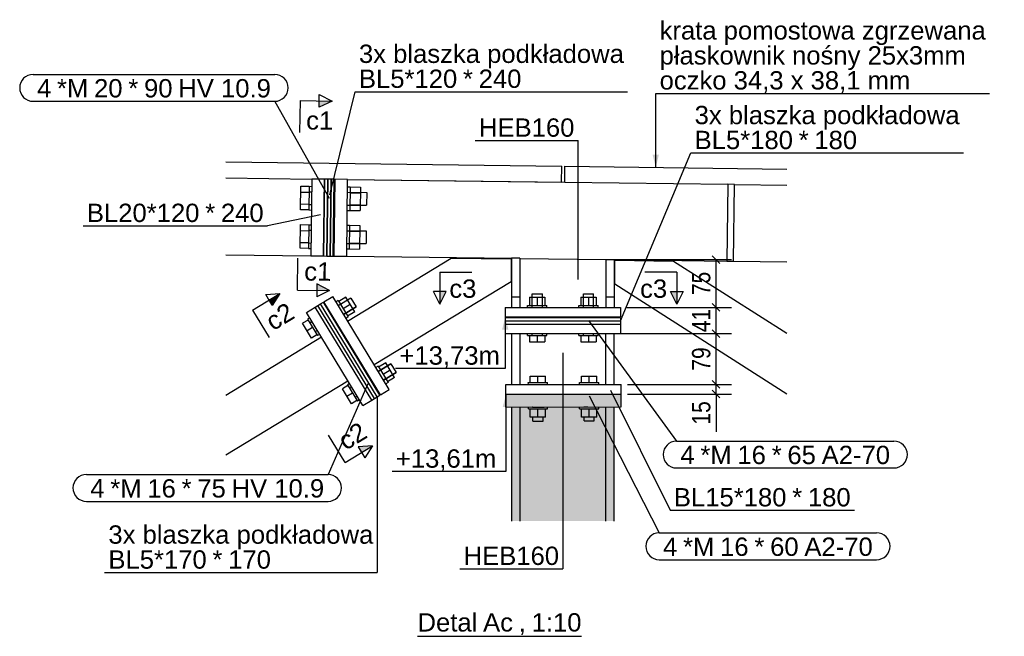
# Model space of a CAD drawing. Header units: millimetres. Extents: x -32861 to 254386, y 0 to 15445.
# Tile 21 of 67: x 132759 to 134297, y 45 to 1009. Entities that reach past the tile are written whole.
import ezdxf

# ---------------------------------------------------------------- set-up
doc = ezdxf.new("R2010")
doc.units = ezdxf.units.MM
doc.styles.add('Arial', font='ARIAL.TTF', dxfattribs={"height": 0.2})
doc.styles.add('Arial Narrow', font='ARIALN.TTF', dxfattribs={"height": 0.2})

# ---------------------------------------------------------------- blocks, each defined once
blk = doc.blocks.new('Unknown-18 - 32477')
at = {"color": 5}
blk.add_line((133380.4, 45), (133636.5, 45), dxfattribs=at)
at = {"color": 5, "style": 'Arial'}
for s, height, p in [('Detal', 28.65, (133380.4, 52.5)), ('Ac', 28.65, (133482.8, 52.5)), ('1:10', 28.65, (133558.6, 52.5)), (',', 28.7, (133538.5, 52.5))]:
    blk.add_text(s, height=height, dxfattribs=at).set_placement(p)
blk = doc.blocks.new('Part-32480 - 32477')
blk.add_hatch(color=96).paths.add_polyline_path([(133544.1, 403.4), (133540.5, 403.4), (133527.5, 403.4), (133527.5, 225.2), (133687.5, 225.2), (133687.5, 403.6), (133674.5, 403.6)])
at = {"color": 96}
for p, q in [((133527.5, 225.2), (133527.5, 403.4)), ((133540.5, 225.2), (133540.5, 403.4)), ((133674.5, 225.2), (133674.5, 403.6)), ((133687.5, 225.2), (133687.5, 403.6))]:
    blk.add_line(p, q, dxfattribs=at)
blk = doc.blocks.new('Part-32642 - 32477')
at = {"color": 7}
for p, q in [((133215.3, 759.6), (133213.8, 639.6)), ((133235.3, 759.4), (133215.3, 759.6)), ((133233.8, 639.4), (133235.3, 759.4)), ((133213.8, 639.6), (133233.8, 639.4))]:
    blk.add_line(p, q, dxfattribs=at)
blk = doc.blocks.new('Part-105757 - 32477')
at = {"color": 7}
for p, q in [((133865.3, 751.4), (133863.7, 631.4)), ((133875.3, 751.2), (133865.3, 751.4)), ((133873.7, 631.3), (133875.3, 751.2)), ((133863.7, 631.4), (133873.7, 631.3))]:
    blk.add_line(p, q, dxfattribs=at)
blk = doc.blocks.new('Part-32514 - 32477')
at = {"color": 7}
for p, q in [((133610.3, 754.6), (133610.6, 779.6)), ((133610.6, 779.6), (133957, 775.2)), ((133610.3, 754.6), (133865.3, 751.4)), ((133875.3, 751.2), (133957, 750.2))]:
    blk.add_line(p, q, dxfattribs=at)
blk = doc.blocks.new('Part-32645 - 32477')
at = {"color": 7}
for p, q in [((133080.8, 761.3), (133215.3, 759.6)), ((133080.8, 641.3), (133213.8, 639.6))]:
    blk.add_line(p, q, dxfattribs=at)
blk = doc.blocks.new('Part-32517 - 32477')
at = {"color": 7}
for p, q in [((133540.4, 635.7), (133527.4, 635.7)), ((133527.4, 635.7), (133527.4, 559)), ((133540.4, 635.7), (133540.4, 559)), ((133674.4, 633.8), (133674.4, 559)), ((133674.4, 633.8), (133687.4, 633.6)), ((133687.4, 633.6), (133687.4, 559)), ((133527.4, 575.7), (133540.4, 575.7)), ((133674.4, 575.7), (133687.4, 575.7))]:
    blk.add_line(p, q, dxfattribs=at)
blk = doc.blocks.new('Part-32522 - 32477')
at = {"color": 7}
for p, q in [((133271.3, 758.9), (133865.3, 751.4)), ((133875.3, 751.2), (133957, 750.2)), ((133269.8, 638.9), (133527.4, 635.7)), ((133540.4, 635.5), (133674.4, 633.8)), ((133687.4, 633.6), (133863.7, 631.4)), ((133873.7, 631.3), (133957, 630.2))]:
    blk.add_line(p, q, dxfattribs=at)
blk = doc.blocks.new('Part-32541 - 32477')
blk.add_hatch(color=96).paths.add_polyline_path([(133518.5, 403.3), (133698.5, 403.6), (133698.5, 423.6), (133518.5, 423.3)])
at = {"color": 96}
for p, q in [((133518.5, 423.3), (133698.5, 423.6)), ((133518.5, 403.3), (133518.5, 423.3)), ((133698.5, 403.6), (133698.5, 423.6)), ((133518.5, 403.3), (133698.5, 403.6))]:
    blk.add_line(p, q, dxfattribs=at)
blk = doc.blocks.new('Bolt-32542 - 32477')
at = {"color": 7}
for p, q in [((133560, 403.2), (133560, 403.4)), ((133560, 403.2), (133560, 403.4)), ((133560.4, 403.2), (133560, 403.2)), ((133560, 403.2), (133578, 403.2)), ((133578, 403.2), (133578, 403.4)), ((133578, 403.2), (133578, 403.4)), ((133640.4, 403.5), (133640, 403.5)), ((133640, 403.5), (133646.2, 403.5)), ((133640, 403.5), (133640, 403.5)), ((133640, 403.5), (133640, 403.5))]:
    blk.add_line(p, q, dxfattribs=at)
blk = doc.blocks.new('Part-32736 - 32477')
at = {"color": 7}
for p, q in [((133517.4, 538), (133517.4, 533)), ((133517.4, 538), (133697.4, 538)), ((133517.4, 533), (133697.4, 533)), ((133697.4, 538), (133697.4, 533))]:
    blk.add_line(p, q, dxfattribs=at)
blk = doc.blocks.new('Part-32672 - 32477')
at = {"color": 7}
for p, q in [((133229.1, 564.7), (133233.4, 567.3)), ((133317.3, 419.4), (133229.1, 564.7)), ((133321.6, 422), (133233.4, 567.3)), ((133317.3, 419.4), (133321.6, 422))]:
    blk.add_line(p, q, dxfattribs=at)
blk = doc.blocks.new('Part-32737 - 32477')
at = {"color": 7}
for p, q in [((133517.4, 543), (133517.4, 538)), ((133517.4, 543), (133697.4, 543)), ((133697.4, 543), (133697.4, 538)), ((133517.4, 538), (133697.4, 538))]:
    blk.add_line(p, q, dxfattribs=at)
blk = doc.blocks.new('Part-32545 - 32477')
at = {"color": 7}
for p, q in [((133080.8, 786.4), (133605.9, 779.7)), ((133605.5, 754.7), (133605.9, 779.7)), ((133080.8, 761.3), (133215.3, 759.6)), ((133250.3, 759.2), (133251.3, 759.2)), ((133271.3, 758.9), (133605.5, 754.7))]:
    blk.add_line(p, q, dxfattribs=at)
blk = doc.blocks.new('Part-32679 - 32477')
at = {"color": 7}
for p, q in [((133517.4, 559), (133527.4, 559)), ((133687.4, 559), (133697.4, 559))]:
    blk.add_line(p, q, dxfattribs=at)
blk = doc.blocks.new('Part-32684 - 32477')
at = {"color": 7}
blk.add_line((133697.4, 533), (133697.5, 533), dxfattribs=at)
blk = doc.blocks.new('Part-32556 - 32477')
at = {"color": 7}
for p, q in [((133518.5, 438.4), (133527.5, 438.4)), ((133687.5, 438.6), (133698.5, 438.6))]:
    blk.add_line(p, q, dxfattribs=at)
blk = doc.blocks.new('Part-32580 - 32477')
at = {"color": 7}
for p, q in [((133688.4, 595.2), (133688.4, 632.6)), ((133688.4, 632.6), (133780.2, 631.4)), ((133780.2, 631.4), (133957, 518.5)), ((133957, 423.6), (133688.4, 595.2))]:
    blk.add_line(p, q, dxfattribs=at)
blk = doc.blocks.new('Part-32585 - 32477')
at = {"color": 7}
for p, q in [((133271.3, 537.7), (133433.1, 635.9)), ((133433.1, 635.9), (133526.4, 634.7)), ((133526.4, 634.7), (133526.6, 599)), ((133526.6, 599), (133312.8, 469.3))]:
    blk.add_line(p, q, dxfattribs=at)
blk = doc.blocks.new('Part-32589 - 32477')
at = {"color": 7}
for p, q in [((133235.3, 759.4), (133233.8, 639.4)), ((133240.3, 759.3), (133235.3, 759.4)), ((133238.8, 639.3), (133240.3, 759.3)), ((133233.8, 639.4), (133238.8, 639.3))]:
    blk.add_line(p, q, dxfattribs=at)
blk = doc.blocks.new('Part-32594 - 32477')
at = {"color": 7}
for p, q in [((133240.3, 759.3), (133238.8, 639.3)), ((133245.3, 759.3), (133240.3, 759.3)), ((133243.8, 639.3), (133245.3, 759.3)), ((133238.8, 639.3), (133243.8, 639.3))]:
    blk.add_line(p, q, dxfattribs=at)
blk = doc.blocks.new('Part-32595 - 32477')
at = {"color": 7}
for p, q in [((133245.3, 759.3), (133243.8, 639.3)), ((133250.3, 759.2), (133245.3, 759.3)), ((133248.8, 639.2), (133250.3, 759.2)), ((133243.8, 639.3), (133248.8, 639.2))]:
    blk.add_line(p, q, dxfattribs=at)
blk = doc.blocks.new('Part-32616 - 32477')
at = {"color": 7}
for p, q in [((133080.8, 422.1), (133230.2, 512.8)), ((133080.8, 328.5), (133271.7, 444.4))]:
    blk.add_line(p, q, dxfattribs=at)
blk = doc.blocks.new('Bolt-32632 - 32477')
at = {"color": 7}
for p, q in [((133197.7, 711.4), (133198.2, 748.3)), ((133198, 739.1), (133211, 738.9)), ((133198.2, 748.3), (133211.2, 748.2)), ((133211.2, 748.2), (133210.7, 711.2)), ((133211.1, 739.7), (133215.1, 739.6)), ((133211.2, 748.2), (133215.2, 748.1)), ((133250, 739.2), (133251, 739.2)), ((133250, 739.2), (133251, 739.2)), ((133271, 738.9), (133301, 738.5)), ((133271.2, 747.4), (133275.2, 747.4)), ((133275.2, 747.4), (133274.7, 710.4)), ((133275.2, 747.4), (133291.2, 747.1)), ((133291.2, 747.1), (133290.7, 710.2)), ((133301, 738.5), (133300.8, 718.5)), ((133275, 738.1), (133291, 737.9)), ((133210.7, 711.2), (133197.7, 711.4)), ((133197.8, 720.6), (133210.8, 720.5)), ((133210.7, 711.2), (133214.7, 711.1)), ((133210.8, 719.7), (133214.8, 719.6)), ((133249.8, 719.2), (133250.8, 719.2)), ((133249.8, 719.2), (133250.8, 719.2)), ((133270.7, 710.4), (133274.7, 710.4)), ((133270.8, 718.9), (133300.8, 718.5)), ((133274.7, 710.4), (133290.7, 710.2)), ((133274.8, 719.6), (133290.8, 719.4)), ((133196.9, 651.4), (133197.4, 688.3)), ((133197.3, 679.1), (133210.3, 678.9)), ((133197.4, 688.3), (133210.4, 688.2)), ((133210.4, 688.2), (133209.9, 651.2)), ((133210.3, 679.7), (133214.3, 679.6)), ((133210.4, 688.2), (133214.4, 688.1)), ((133249.3, 679.2), (133250.3, 679.2)), ((133249.3, 679.2), (133250.3, 679.2)), ((133270.3, 678.9), (133300.3, 678.6)), ((133270.4, 687.4), (133274.4, 687.4)), ((133274.4, 687.4), (133273.9, 650.4)), ((133274.3, 678.1), (133290.3, 677.9)), ((133274.4, 687.4), (133290.4, 687.2)), ((133290.4, 687.2), (133289.9, 650.2)), ((133300.3, 678.6), (133300, 658.6)), ((133209.9, 651.2), (133196.9, 651.4)), ((133197, 660.6), (133210, 660.5)), ((133209.9, 651.2), (133213.9, 651.1)), ((133210, 659.7), (133214, 659.6)), ((133249, 659.2), (133250, 659.2)), ((133249, 659.2), (133250, 659.2)), ((133269.9, 650.4), (133273.9, 650.4)), ((133270, 658.9), (133300, 658.6)), ((133273.9, 650.4), (133289.9, 650.2)), ((133274, 659.6), (133290, 659.4))]:
    blk.add_line(p, q, dxfattribs=at)
blk = doc.blocks.new('Part-32637 - 32477')
at = {"color": 7}
for p, q in [((133251.3, 759.2), (133249.8, 639.2)), ((133271.3, 758.9), (133251.3, 759.2)), ((133269.8, 638.9), (133271.3, 758.9)), ((133249.8, 639.2), (133269.8, 638.9))]:
    blk.add_line(p, q, dxfattribs=at)
blk = doc.blocks.new('Part-32656 - 32477')
at = {"color": 7}
for p, q in [((133220.6, 559.5), (133224.8, 562.1)), ((133308.8, 414.2), (133220.6, 559.5)), ((133313, 416.8), (133224.8, 562.1)), ((133308.8, 414.2), (133313, 416.8))]:
    blk.add_line(p, q, dxfattribs=at)
blk = doc.blocks.new('Bolt-32735 - 32477')
at = {"color": 7}
for p, q in [((133556.4, 441.4), (133556.4, 451.4)), ((133556.4, 451.4), (133580.4, 451.4)), ((133568.4, 441.4), (133568.4, 451.4)), ((133580.4, 441.4), (133580.4, 451.4)), ((133636.4, 451.5), (133660.4, 451.6)), ((133636.4, 441.5), (133636.4, 451.5)), ((133648.4, 441.5), (133648.4, 451.5)), ((133660.4, 441.6), (133660.4, 451.6)), ((133553.4, 441.4), (133583.4, 441.4)), ((133553.5, 438.4), (133553.4, 441.4)), ((133583.5, 438.4), (133583.4, 441.4)), ((133633.4, 441.5), (133663.4, 441.6)), ((133633.5, 438.5), (133633.4, 441.5)), ((133663.5, 438.6), (133663.4, 441.6)), ((133553.5, 400.4), (133553.5, 403.4)), ((133553.5, 400.4), (133583.5, 400.4)), ((133556.5, 387.4), (133556.5, 400.4)), ((133568.5, 387.4), (133568.5, 400.4)), ((133580.5, 387.4), (133580.5, 400.4)), ((133583.5, 400.4), (133583.5, 403.4)), ((133633.5, 400.5), (133633.5, 403.5)), ((133633.5, 400.5), (133663.5, 400.6)), ((133636.5, 387.5), (133636.5, 400.5)), ((133648.5, 387.5), (133648.5, 400.5)), ((133660.5, 387.6), (133660.5, 400.6)), ((133663.5, 400.6), (133663.5, 403.6)), ((133580.5, 387.4), (133556.5, 387.4)), ((133560.5, 381.4), (133560.5, 387.4)), ((133576.5, 381.4), (133576.5, 387.4)), ((133660.5, 387.6), (133636.5, 387.5)), ((133640.5, 381.5), (133640.5, 387.5)), ((133656.5, 381.6), (133656.5, 387.6)), ((133560.5, 381.4), (133576.5, 381.4)), ((133640.5, 381.5), (133656.5, 381.6))]:
    blk.add_line(p, q, dxfattribs=at)
blk = doc.blocks.new('Part-32671 - 32477')
at = {"color": 7}
for p, q in [((133224.8, 562.1), (133229.1, 564.7)), ((133313, 416.8), (133224.8, 562.1)), ((133317.3, 419.4), (133229.1, 564.7)), ((133313, 416.8), (133317.3, 419.4))]:
    blk.add_line(p, q, dxfattribs=at)
blk = doc.blocks.new('Bolt-32674 - 32477')
at = {"color": 7}
for p, q in [((133559.4, 543), (133559.4, 544)), ((133559.4, 543), (133559.4, 544)), ((133575.4, 543), (133575.4, 544)), ((133575.4, 543), (133575.4, 544)), ((133639.4, 543), (133639.4, 544)), ((133639.4, 543), (133639.4, 544)), ((133655.4, 543), (133655.4, 544)), ((133655.4, 543), (133655.4, 544))]:
    blk.add_line(p, q, dxfattribs=at)
blk = doc.blocks.new('Part-32690 - 32477')
at = {"color": 7}
blk.add_line((133517.4, 543), (133697.4, 543), dxfattribs=at)
blk = doc.blocks.new('Bolt-32742 - 32477')
at = {"color": 7}
for p, q in [((133555.4, 575), (133579.4, 575)), ((133555.4, 575), (133555.4, 562)), ((133559.4, 580), (133575.4, 580)), ((133559.4, 559), (133559.4, 580)), ((133567.4, 575), (133567.4, 562)), ((133575.4, 559), (133575.4, 580)), ((133579.4, 575), (133579.4, 562)), ((133635.4, 575), (133659.4, 575)), ((133635.4, 575), (133635.4, 562)), ((133639.4, 580), (133655.4, 580)), ((133639.4, 559), (133639.4, 580)), ((133647.4, 575), (133647.4, 562)), ((133655.4, 559), (133655.4, 580)), ((133659.4, 575), (133659.4, 562)), ((133552.4, 562), (133582.4, 562)), ((133552.4, 559), (133552.4, 562)), ((133582.4, 559), (133582.4, 562)), ((133632.4, 562), (133662.4, 562)), ((133632.4, 559), (133632.4, 562)), ((133662.4, 559), (133662.4, 562)), ((133559.4, 543), (133559.4, 544)), ((133559.4, 543), (133559.4, 544)), ((133575.4, 543), (133575.4, 544)), ((133575.4, 543), (133575.4, 544)), ((133639.4, 543), (133639.4, 544)), ((133639.4, 543), (133639.4, 544)), ((133655.4, 543), (133655.4, 544)), ((133655.4, 543), (133655.4, 544)), ((133552.4, 515), (133552.4, 518)), ((133552.4, 515), (133582.4, 515)), ((133555.4, 515), (133555.4, 505)), ((133559.4, 515), (133559.4, 518)), ((133567.4, 515), (133567.4, 505)), ((133575.4, 515), (133575.4, 518)), ((133579.4, 515), (133579.4, 505)), ((133582.4, 515), (133582.4, 518)), ((133632.4, 515), (133632.4, 518)), ((133632.4, 515), (133662.4, 515)), ((133635.4, 515), (133635.4, 505)), ((133639.4, 515), (133639.4, 518)), ((133647.4, 515), (133647.4, 505)), ((133655.4, 515), (133655.4, 518)), ((133659.4, 515), (133659.4, 505)), ((133662.4, 515), (133662.4, 518)), ((133555.4, 505), (133579.4, 505)), ((133635.4, 505), (133659.4, 505))]:
    blk.add_line(p, q, dxfattribs=at)
blk = doc.blocks.new('Part-32747 - 32477')
at = {"color": 7}
for p, q in [((133517.4, 559), (133517.4, 544)), ((133517.4, 559), (133697.4, 559)), ((133697.4, 559), (133697.4, 544)), ((133517.4, 544), (133697.4, 544))]:
    blk.add_line(p, q, dxfattribs=at)
blk = doc.blocks.new('Part-32752 - 32477')
at = {"color": 7}
for p, q in [((133517.5, 533), (133517.5, 518)), ((133517.5, 533), (133697.5, 533)), ((133697.5, 533), (133697.5, 518)), ((133517.5, 518), (133697.5, 518))]:
    blk.add_line(p, q, dxfattribs=at)
blk = doc.blocks.new('Part-32764 - 32477')
at = {"color": 7}
for p, q in [((133527.5, 438.4), (133527.5, 518)), ((133540.5, 438.4), (133540.5, 518)), ((133674.5, 438.6), (133674.5, 518)), ((133687.5, 438.6), (133687.5, 518))]:
    blk.add_line(p, q, dxfattribs=at)
blk = doc.blocks.new('Part-32770 - 32477')
at = {"color": 7}
for p, q in [((133518.5, 438.3), (133698.5, 438.6)), ((133518.5, 423.3), (133518.5, 438.3)), ((133698.5, 423.6), (133698.5, 438.6)), ((133518.5, 423.3), (133698.5, 423.6))]:
    blk.add_line(p, q, dxfattribs=at)
blk = doc.blocks.new('Part-32771 - 32477')
at = {"color": 7}
for p, q in [((133249.9, 729.2), (133250.9, 729.2)), ((133249.2, 669.2), (133250.2, 669.2))]:
    blk.add_line(p, q, dxfattribs=at)
blk = doc.blocks.new('Bolt-32777 - 32477')
at = {"color": 7}
for p, q in [((133256.5, 569.7), (133253.1, 567.6)), ((133256.5, 569.7), (133272.1, 544)), ((133276.4, 573.5), (133256.7, 561.6)), ((133268.4, 575.1), (133257.3, 568.4)), ((133282.4, 552), (133268.4, 575.1)), ((133276.4, 573.5), (133284.7, 559.9)), ((133275.4, 563.6), (133264.3, 556.8)), ((133265, 547.9), (133284.7, 559.9)), ((133284.7, 559.9), (133265, 547.9)), ((133209.4, 539.3), (133200.9, 534.1)), ((133212.1, 542.7), (133208.7, 540.6)), ((133208.7, 540.6), (133224.2, 515)), ((133242.2, 552.8), (133243.1, 553.3)), ((133242.2, 552.8), (133243.1, 553.3)), ((133250.5, 539.1), (133251.4, 539.6)), ((133250.5, 539.1), (133251.4, 539.6)), ((133272.1, 544), (133268.7, 541.9)), ((133282.4, 552), (133271.3, 545.3)), ((133214.9, 511.1), (133200.9, 534.1)), ((133216.4, 527.8), (133207.9, 522.6)), ((133215.7, 536.7), (133212.3, 534.6)), ((133224, 523), (133220.6, 520.9)), ((133223.4, 516.2), (133214.9, 511.1)), ((133227.6, 517), (133224.2, 515)), ((133318.8, 467.1), (133315.4, 465)), ((133318.8, 467.1), (133334.3, 441.4)), ((133338.7, 470.9), (133319, 459)), ((133330.7, 472.5), (133319.6, 465.8)), ((133344.7, 449.5), (133330.7, 472.5)), ((133338.7, 470.9), (133347, 457.3)), ((133304.5, 450.2), (133305.3, 450.7)), ((133304.5, 450.2), (133305.3, 450.7)), ((133337.7, 461), (133326.6, 454.3)), ((133347, 457.3), (133327.3, 445.3)), ((133344.7, 449.5), (133333.6, 442.7)), ((133271.7, 436.7), (133263.1, 431.5)), ((133277.1, 408.5), (133263.1, 431.5)), ((133274.3, 440.1), (133270.9, 438)), ((133270.9, 438), (133286.5, 412.4)), ((133278, 434.1), (133274.5, 432)), ((133312.8, 436.5), (133313.6, 437)), ((133312.8, 436.5), (133313.6, 437)), ((133334.3, 441.4), (133330.9, 439.4)), ((133278.7, 425.2), (133270.1, 420)), ((133286.3, 420.4), (133282.8, 418.4)), ((133285.7, 413.7), (133277.1, 408.5)), ((133289.9, 414.4), (133286.5, 412.4))]:
    blk.add_line(p, q, dxfattribs=at)
blk = doc.blocks.new('Bolt-32797 - 32477')
at = {"color": 7}
for p, q in [((133256.5, 569.7), (133253.1, 567.6)), ((133256.5, 569.7), (133272.1, 544)), ((133276.4, 573.5), (133256.7, 561.6)), ((133268.4, 575.1), (133257.3, 568.4)), ((133282.4, 552), (133268.4, 575.1)), ((133276.4, 573.5), (133284.7, 559.9)), ((133275.4, 563.6), (133264.3, 556.8)), ((133265, 547.9), (133284.7, 559.9)), ((133284.7, 559.9), (133265, 547.9)), ((133209.4, 539.3), (133200.9, 534.1)), ((133212.1, 542.7), (133208.7, 540.6)), ((133208.7, 540.6), (133224.2, 515)), ((133242.2, 552.8), (133243.1, 553.3)), ((133242.2, 552.8), (133243.1, 553.3)), ((133250.5, 539.1), (133251.4, 539.6)), ((133250.5, 539.1), (133251.4, 539.6)), ((133272.1, 544), (133268.7, 541.9)), ((133282.4, 552), (133271.3, 545.3)), ((133214.9, 511.1), (133200.9, 534.1)), ((133216.4, 527.8), (133207.9, 522.6)), ((133215.7, 536.7), (133212.3, 534.6)), ((133224, 523), (133220.6, 520.9)), ((133223.4, 516.2), (133214.9, 511.1)), ((133227.6, 517), (133224.2, 515)), ((133318.8, 467.1), (133315.4, 465)), ((133318.8, 467.1), (133334.3, 441.4)), ((133319, 459), (133338.7, 470.9)), ((133319, 459), (133338.7, 470.9)), ((133330.7, 472.5), (133319.6, 465.8)), ((133344.7, 449.5), (133330.7, 472.5)), ((133338.7, 470.9), (133347, 457.3)), ((133304.5, 450.2), (133305.3, 450.7)), ((133304.5, 450.2), (133305.3, 450.7)), ((133337.7, 461), (133326.6, 454.3)), ((133327.3, 445.3), (133347, 457.3)), ((133327.3, 445.3), (133347, 457.3)), ((133344.7, 449.5), (133333.6, 442.7)), ((133271.7, 436.7), (133263.1, 431.5)), ((133277.1, 408.5), (133263.1, 431.5)), ((133274.3, 440.1), (133270.9, 438)), ((133270.9, 438), (133286.5, 412.4)), ((133278, 434.1), (133274.5, 432)), ((133312.8, 436.5), (133313.6, 437)), ((133312.8, 436.5), (133313.6, 437)), ((133334.3, 441.4), (133330.9, 439.4)), ((133278.7, 425.2), (133270.1, 420)), ((133286.3, 420.4), (133282.8, 418.4)), ((133285.7, 413.7), (133277.1, 408.5)), ((133289.9, 414.4), (133286.5, 412.4))]:
    blk.add_line(p, q, dxfattribs=at)
blk = doc.blocks.new('Part-32802 - 32477')
at = {"color": 7}
for p, q in [((133234.2, 567.8), (133247.9, 576.1)), ((133336.1, 430.8), (133247.9, 576.1)), ((133322.4, 422.5), (133234.2, 567.8)), ((133322.4, 422.5), (133336.1, 430.8))]:
    blk.add_line(p, q, dxfattribs=at)
blk = doc.blocks.new('Part-32807 - 32477')
at = {"color": 7}
for p, q in [((133206.9, 551.2), (133220.6, 559.5)), ((133308.8, 414.2), (133220.6, 559.5)), ((133295.1, 405.9), (133206.9, 551.2)), ((133295.1, 405.9), (133308.8, 414.2))]:
    blk.add_line(p, q, dxfattribs=at)
blk = doc.blocks.new('Part-52057 - 32477')
at = {"color": 7}
blk.add_line((133248.8, 639.2), (133249.8, 639.2), dxfattribs=at)
blk = doc.blocks.new('StraightDimension-52373 - 32477')
at = {"color": 174}
for p, q in [((133852.7, 512), (133840.7, 524)), ((133617.5, 518), (133870.7, 518)), ((133846.7, 438.6), (133846.7, 518)), ((133708.5, 438.6), (133870.7, 438.6)), ((133840.7, 444.6), (133852.7, 432.6))]:
    blk.add_line(p, q, dxfattribs=at)
at = {"color": 30, "style": 'Arial Narrow'}
blk.add_text('79', height=28.63, rotation=90.0002, dxfattribs=at).set_placement((133837.7, 460.1))
blk = doc.blocks.new('StraightDimension-52371 - 32477')
at = {"color": 174}
for p, q in [((133684.4, 633.8), (133870.7, 633.8)), ((133852.7, 627.8), (133840.7, 639.8)), ((133846.7, 559), (133846.7, 633.8)), ((133707.4, 559), (133870.7, 559)), ((133840.7, 565), (133852.7, 553))]:
    blk.add_line(p, q, dxfattribs=at)
at = {"color": 30, "style": 'Arial Narrow'}
blk.add_text('75', height=28.63, rotation=90.0002, dxfattribs=at).set_placement((133837.7, 578.2))
blk = doc.blocks.new('StraightDimension-52372 - 32477')
at = {"color": 174}
for p, q in [((133707.4, 559), (133870.7, 559)), ((133852.7, 553), (133840.7, 565)), ((133846.7, 518), (133846.7, 559)), ((133840.7, 524), (133852.7, 512)), ((133617.5, 518), (133870.7, 518))]:
    blk.add_line(p, q, dxfattribs=at)
at = {"color": 30, "style": 'Arial Narrow'}
blk.add_text('41', height=28.63, rotation=90.0002, dxfattribs=at).set_placement((133837.7, 520.3))
blk = doc.blocks.new('StraightDimension-52374 - 32477')
at = {"color": 174}
for p, q in [((133708.5, 438.6), (133870.7, 438.6)), ((133840.7, 444.6), (133852.7, 432.6)), ((133846.7, 423.6), (133846.7, 438.6)), ((133708.5, 423.6), (133870.7, 423.6)), ((133852.7, 417.6), (133840.7, 429.6)), ((133846.7, 423.6), (133846.7, 364.7)), ((133846.7, 423.6), (133846.7, 364.7))]:
    blk.add_line(p, q, dxfattribs=at)
at = {"color": 30, "style": 'Arial Narrow'}
blk.add_text('15', height=28.63, rotation=90.0002, dxfattribs=at).set_placement((133837.7, 375.9))
blk = doc.blocks.new('Mark-32515 - 32477')
at = {"color": 136}
for p in [(133470.4, 819.7), (133631.4, 602.8)]:
    blk.add_line(p, (133631.4, 819.7), dxfattribs=at)
at = {"color": 30, "style": 'Arial'}
blk.add_text('HEB160', height=28.65, dxfattribs=at).set_placement((133476.4, 825.7))
blk = doc.blocks.new('Mark-32686 - 32477')
at = {"color": 136}
for p, q in [((133697.4, 538), (133807.2, 800.3)), ((133807.2, 800.3), (134232.9, 800.3))]:
    blk.add_line(p, q, dxfattribs=at)
at = {"color": 30, "style": 'Arial'}
for s, height, p in [('3x blaszka podkładowa', 28.652, (133813.2, 845.3)), ('BL5*180', 28.65, (133813.2, 806.3)), ('*', 28.7, (133975.7, 806.3)), ('180', 28.65, (134000.2, 806.3))]:
    blk.add_text(s, height=height, dxfattribs=at).set_placement(p)
blk = doc.blocks.new('Mark-32590 - 32477')
at = {"color": 136}
for p, q in [((133243.7, 735), (133282.9, 896)), ((133282.9, 896), (133708.6, 896))]:
    blk.add_line(p, q, dxfattribs=at)
at = {"color": 30, "style": 'Arial'}
for s, height, p in [('3x blaszka podkładowa', 28.652, (133288.9, 941)), ('BL5*120', 28.65, (133288.9, 902)), ('*', 28.7, (133451.4, 902)), ('240', 28.65, (133475.9, 902))]:
    blk.add_text(s, height=height, dxfattribs=at).set_placement(p)
blk = doc.blocks.new('SectionMark-32939 - 32477')
for points in [[(133226.7, 871.7), (133226.9, 881.7), (133246.9, 881.5)], [(133223.1, 585.7), (133223.2, 595.7), (133243.1, 585.5)]]:
    blk.add_hatch(color=5).paths.add_polyline_path(points)
at = {"color": 5}
for p, q in [((133196.9, 882.1), (133196.2, 832.1)), ((133196.9, 882.1), (133246.9, 881.5)), ((133226.7, 871.7), (133227, 891.7)), ((133246.9, 881.5), (133226.7, 871.7)), ((133227, 891.7), (133246.9, 881.5)), ((133193.1, 586.1), (133193.7, 636.1)), ((133193.1, 586.1), (133243.1, 585.5)), ((133223.2, 595.7), (133223, 575.7)), ((133243.1, 585.5), (133223, 575.7)), ((133243.1, 585.5), (133223.2, 595.7))]:
    blk.add_line(p, q, dxfattribs=at)
at = {"color": 5, "style": 'Arial'}
for p in [(133206.3, 837), (133203.3, 601)]:
    blk.add_text('c1', height=28.65, rotation=359.2723, dxfattribs=at).set_placement(p)
blk = doc.blocks.new('Mark-32628 - 32477')
at = {"color": 7}
for p, q in [((132780.1, 923.1), (133157.4, 923.1)), ((132780.1, 881.1), (133157.4, 881.1)), ((133242.9, 729.3), (133157.4, 881.1))]:
    blk.add_line(p, q, dxfattribs=at)
for centre, start, end in [((132780.1, 902.1), 90, 270), ((133157.4, 902.1), 270, 90)]:
    blk.add_arc(centre, 21, start, end, dxfattribs=at)
at = {"color": 30, "style": 'Arial'}
for s, height, p in [('4', 28.7, (132786.1, 887.1)), ('*M', 28.65, (132817.3, 887.1)), ('20', 28.65, (132875.2, 887.1)), ('*', 28.7, (132928.7, 887.1)), ('90', 28.65, (132953.3, 887.1)), ('HV 10.9', 28.65, (133006.8, 887.1))]:
    blk.add_text(s, height=height, dxfattribs=at).set_placement(p)
blk = doc.blocks.new('Mark-32638 - 32477')
at = {"color": 136}
for p in [(133228.9, 703.6), (132858, 686.4)]:
    blk.add_line(p, (133146.1, 686.4), dxfattribs=at)
at = {"color": 30, "style": 'Arial'}
for s, height, p in [('BL20*120', 28.65, (132864, 692.4)), ('*', 28.7, (133048.8, 692.4)), ('240', 28.65, (133073.3, 692.4))]:
    blk.add_text(s, height=height, dxfattribs=at).set_placement(p)
blk = doc.blocks.new('Mark-32731 - 32477')
at = {"color": 7}
for p, q in [((133648.5, 421), (133757.9, 206.7)), ((133757.9, 206.7), (134097.4, 206.7)), ((133757.9, 164.7), (134097.4, 164.7))]:
    blk.add_line(p, q, dxfattribs=at)
for centre, start, end in [((133757.9, 185.7), 90, 270), ((134097.4, 185.7), 270, 90)]:
    blk.add_arc(centre, 21, start, end, dxfattribs=at)
at = {"color": 30, "style": 'Arial'}
for s, height, p in [('*M', 28.65, (133795.1, 170.7)), ('*', 28.7, (133906.5, 170.7)), ('4', 28.7, (133763.9, 170.7)), ('16', 28.65, (133853, 170.7)), ('60', 28.65, (133931.1, 170.7)), ('A2-70', 28.65, (133984.6, 170.7))]:
    blk.add_text(s, height=height, dxfattribs=at).set_placement(p)
blk = doc.blocks.new('Mark-32667 - 32477')
at = {"color": 136}
for p in [(133317.3, 419.4), (132891.6, 144.7)]:
    blk.add_line(p, (133317.3, 144.7), dxfattribs=at)
at = {"color": 30, "style": 'Arial'}
for s, height, p in [('3x blaszka podkładowa', 28.652, (132897.6, 189.7)), ('BL5*170', 28.65, (132897.6, 150.7)), ('*', 28.7, (133060.1, 150.7)), ('170', 28.65, (133084.7, 150.7))]:
    blk.add_text(s, height=height, dxfattribs=at).set_placement(p)
blk = doc.blocks.new('Mark-32738 - 32477')
at = {"color": 7}
for p, q in [((133647.4, 538.5), (133784.9, 350.1)), ((133784.9, 350.1), (134124.4, 350.1)), ((133784.9, 308.1), (134124.4, 308.1))]:
    blk.add_line(p, q, dxfattribs=at)
for centre, start, end in [((133784.9, 329.1), 90, 270), ((134124.4, 329.1), 270, 90)]:
    blk.add_arc(centre, 21, start, end, dxfattribs=at)
at = {"color": 30, "style": 'Arial'}
for s, height, p in [('4', 28.7, (133790.9, 314.1)), ('*M', 28.65, (133822.2, 314.1)), ('16', 28.65, (133880, 314.1)), ('*', 28.7, (133933.6, 314.1)), ('65', 28.65, (133958.1, 314.1)), ('A2-70', 28.65, (134011.6, 314.1))]:
    blk.add_text(s, height=height, dxfattribs=at).set_placement(p)
blk = doc.blocks.new('Unknown-32918 - 32477')
blk.add_hatch(color=6).paths.add_polyline_path([(133512.4, 524), (133517.4, 544), (133522.4, 524)])
at = {"color": 6}
for p, q in [((133517.4, 544), (133517.4, 463.5)), ((133515, 463.5), (133346.2, 463.5)), ((133517.4, 463.5), (133515, 463.5))]:
    blk.add_line(p, q, dxfattribs=at)
at = {"color": 6, "style": 'Arial'}
blk.add_text('+13,73m', height=28.65, dxfattribs=at).set_placement((133352.2, 469.5))
blk = doc.blocks.new('Mark-32760 - 32477')
at = {"color": 136}
for p in [(133607.5, 487.8), (133446.4, 150.5)]:
    blk.add_line(p, (133607.5, 150.5), dxfattribs=at)
at = {"color": 30, "style": 'Arial'}
blk.add_text('HEB160', height=28.65, dxfattribs=at).set_placement((133452.4, 156.5))
blk = doc.blocks.new('Mark-32766 - 32477')
at = {"color": 136}
for p, q in [((133682, 429.6), (133774.8, 242)), ((133774.8, 242), (134062.9, 242))]:
    blk.add_line(p, q, dxfattribs=at)
at = {"color": 30, "style": 'Arial'}
for s, height, p in [('BL15*180', 28.65, (133780.8, 248)), ('*', 28.7, (133965.6, 248)), ('180', 28.65, (133990.1, 248))]:
    blk.add_text(s, height=height, dxfattribs=at).set_placement(p)
blk = doc.blocks.new('Mark-32773 - 32477')
at = {"color": 7}
for p, q in [((133302.6, 439.7), (133240.6, 297.9)), ((132863.3, 297.9), (133240.6, 297.9)), ((132863.3, 255.9), (133240.6, 255.9))]:
    blk.add_line(p, q, dxfattribs=at)
for centre, start, end in [((132863.3, 276.9), 90, 270), ((133240.6, 276.9), 270, 90)]:
    blk.add_arc(centre, 21, start, end, dxfattribs=at)
at = {"color": 30, "style": 'Arial'}
for s, height, p in [('*M', 28.65, (132900.6, 261.9)), ('*', 28.7, (133012, 261.9)), ('4', 28.7, (132869.3, 261.9)), ('16', 28.65, (132958.5, 261.9)), ('75', 28.65, (133036.5, 261.9)), ('HV 10.9', 28.65, (133090, 261.9))]:
    blk.add_text(s, height=height, dxfattribs=at).set_placement(p)
blk = doc.blocks.new('Unknown-32922 - 32477')
blk.add_hatch(color=6).paths.add_polyline_path([(133513.5, 403.4), (133518.5, 423.4), (133523.5, 403.4)])
at = {"color": 6}
for p, q in [((133518.5, 423.4), (133518.5, 302.5)), ((133509.4, 302.5), (133340.6, 302.5)), ((133518.5, 302.5), (133509.4, 302.5))]:
    blk.add_line(p, q, dxfattribs=at)
at = {"color": 6, "style": 'Arial'}
blk.add_text('+13,61m', height=28.65, dxfattribs=at).set_placement((133346.6, 308.5))
blk = doc.blocks.new('Text-32926 - 32477')
blk.add_hatch(color=136).paths.add_polyline_path([(133757.5, 797.8), (133752.5, 777.8), (133747.5, 797.8)])
at = {"color": 136}
for p, q in [((133752.5, 777.8), (133752.5, 893.5)), ((133752.5, 893.5), (134273.7, 893.5))]:
    blk.add_line(p, q, dxfattribs=at)
at = {"color": 30, "style": 'Arial'}
for s, p in [('krata pomostowa zgrzewana', (133758.5, 977.5)), ('płaskownik nośny 25x3mm', (133758.5, 938.5)), ('oczko 34,3 x 38,1 mm', (133758.5, 899.5))]:
    blk.add_text(s, height=28.652, dxfattribs=at).set_placement(p)
blk = doc.blocks.new('SectionMark-32940 - 32477')
for points in [[(133153.6, 561.9), (133148.5, 570.4), (133165.6, 580.8)], [(133293, 332.3), (133287.8, 340.9), (133310.1, 342.7)]]:
    blk.add_hatch(color=5).paths.add_polyline_path(points)
at = {"color": 5}
for p, q in [((133122.8, 554.8), (133165.6, 580.8)), ((133143.3, 579), (133165.6, 580.8)), ((133153.6, 561.9), (133143.3, 579)), ((133165.6, 580.8), (133153.6, 561.9)), ((133122.8, 554.8), (133148.7, 512.1)), ((133267.3, 316.7), (133241.4, 359.5)), ((133267.3, 316.7), (133310.1, 342.7)), ((133310.1, 342.7), (133287.8, 340.9)), ((133287.8, 340.9), (133298.1, 323.8)), ((133310.1, 342.7), (133298.1, 323.8))]:
    blk.add_line(p, q, dxfattribs=at)
at = {"color": 5, "style": 'Arial'}
for p in [(133154.7, 521.6), (133268.1, 334.8)]:
    blk.add_text('c2', height=28.65, rotation=31.2548, dxfattribs=at).set_placement(p)
blk = doc.blocks.new('SectionMark-32941 - 32477')
for points in [[(133415.1, 584), (133425.1, 584), (133415.1, 564)], [(133775.3, 584), (133785.3, 584), (133785.3, 564)]]:
    blk.add_hatch(color=5).paths.add_polyline_path(points)
at = {"color": 5}
for p, q in [((133415.1, 614), (133465.1, 614)), ((133415.1, 614), (133415.1, 564)), ((133785.3, 614), (133735.3, 614)), ((133785.3, 614), (133785.3, 564)), ((133415.1, 564), (133405.1, 584)), ((133425.1, 584), (133405.1, 584)), ((133415.1, 564), (133425.1, 584)), ((133775.3, 584), (133795.3, 584)), ((133785.3, 564), (133775.3, 584)), ((133795.3, 584), (133785.3, 564))]:
    blk.add_line(p, q, dxfattribs=at)
at = {"color": 5, "style": 'Arial'}
for p in [(133430.1, 574), (133728, 574)]:
    blk.add_text('c3', height=28.65, rotation=359.9943, dxfattribs=at).set_placement(p)

msp = doc.modelspace()

# ---------------------------------------------------------------- block references
for name in ['Text-32926 - 32477', 'Mark-32590 - 32477', 'Mark-32628 - 32477', 'SectionMark-32939 - 32477', 'Mark-32686 - 32477', 'Mark-32515 - 32477', 'Part-32545 - 32477', 'Part-32514 - 32477', 'Part-32645 - 32477', 'Part-32642 - 32477', 'Part-32589 - 32477', 'Part-32594 - 32477', 'Part-32595 - 32477', 'Part-32637 - 32477', 'Part-32522 - 32477', 'Bolt-32632 - 32477', 'Part-105757 - 32477', 'Mark-32638 - 32477', 'Part-32771 - 32477', 'Part-52057 - 32477', 'Part-32585 - 32477', 'Part-32517 - 32477', 'StraightDimension-52371 - 32477', 'Part-32580 - 32477', 'SectionMark-32941 - 32477', 'SectionMark-32940 - 32477', 'Bolt-32777 - 32477', 'Bolt-32797 - 32477', 'Part-32802 - 32477', 'Bolt-32742 - 32477', 'Part-32807 - 32477', 'Part-32656 - 32477', 'Part-32671 - 32477', 'Part-32672 - 32477', 'Part-32679 - 32477', 'Part-32747 - 32477', 'StraightDimension-52372 - 32477', 'Unknown-32918 - 32477', 'Part-32737 - 32477', 'Part-32690 - 32477', 'Bolt-32674 - 32477', 'Mark-32738 - 32477', 'Part-32736 - 32477', 'Part-32752 - 32477', 'StraightDimension-52373 - 32477', 'Part-32684 - 32477', 'Part-32616 - 32477', 'Part-32764 - 32477', 'Mark-32760 - 32477', 'Bolt-32735 - 32477', 'Mark-32773 - 32477', 'Part-32556 - 32477', 'Part-32770 - 32477', 'StraightDimension-52374 - 32477', 'Mark-32667 - 32477', 'Unknown-32922 - 32477', 'Part-32541 - 32477', 'Mark-32731 - 32477', 'Mark-32766 - 32477', 'Part-32480 - 32477', 'Bolt-32542 - 32477', 'Unknown-18 - 32477']:
    msp.add_blockref(name, (0, 0))

doc.saveas('drawing.dxf')
